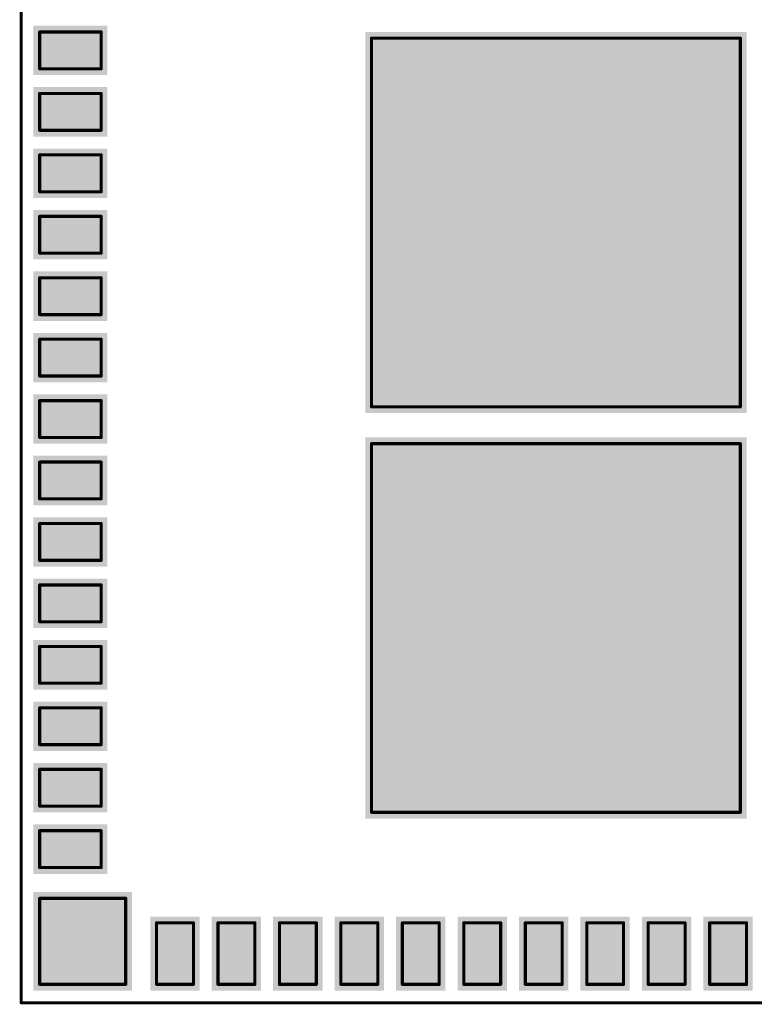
# Model space of a CAD drawing. Header units: inches. Extents: x -0.237 to 0.361, y -0.315 to 0.315.
# Tile 1 of 4: x -0.237 to -0.001, y -0.315 to 0. Entities that reach past the tile are written whole.
import ezdxf

# ---------------------------------------------------------------- set-up
doc = ezdxf.new("R2010")
doc.units = ezdxf.units.IN
doc.header["$MEASUREMENT"] = 0
for name, color, linetype in [('Top Layer', 1, 'Continuous'), ('Top Paste', 8, 'Continuous'), ('Top Solder', 216, 'Continuous'), ('Top Top Assembly-Bottom Assembly', 56, 'Continuous')]:
    doc.layers.add(name, color=color, linetype=linetype)

msp = doc.modelspace()

# ---------------------------------------------------------------- hatches: boundary and pattern name
at = {"layer": 'Top Layer'}
for points in [[(-0.23031, -0.01575), (-0.23031, -0.00394), (-0.21063, -0.00394), (-0.21063, -0.01575)], [(-0.12402, -0.00591), (-0.00591, -0.00591), (-0.00591, -0.12402), (-0.12402, -0.12402)], [(-0.23031, -0.03543), (-0.23031, -0.02362), (-0.21063, -0.02362), (-0.21063, -0.03543)], [(-0.23031, -0.05512), (-0.23031, -0.04331), (-0.21063, -0.04331), (-0.21063, -0.05512)], [(-0.23031, -0.0748), (-0.23031, -0.06299), (-0.21063, -0.06299), (-0.21063, -0.0748)], [(-0.23031, -0.09449), (-0.23031, -0.08268), (-0.21063, -0.08268), (-0.21063, -0.09449)], [(-0.23031, -0.11417), (-0.23031, -0.10236), (-0.21063, -0.10236), (-0.21063, -0.11417)], [(-0.23031, -0.13386), (-0.23031, -0.12205), (-0.21063, -0.12205), (-0.21063, -0.13386)], [(-0.12402, -0.13583), (-0.00591, -0.13583), (-0.00591, -0.25394), (-0.12402, -0.25394)], [(-0.23031, -0.15354), (-0.23031, -0.14173), (-0.21063, -0.14173), (-0.21063, -0.15354)], [(-0.23031, -0.17323), (-0.23031, -0.16142), (-0.21063, -0.16142), (-0.21063, -0.17323)], [(-0.23031, -0.19291), (-0.23031, -0.1811), (-0.21063, -0.1811), (-0.21063, -0.19291)], [(-0.23031, -0.2126), (-0.23031, -0.20079), (-0.21063, -0.20079), (-0.21063, -0.2126)], [(-0.23031, -0.23228), (-0.23031, -0.22047), (-0.21063, -0.22047), (-0.21063, -0.23228)], [(-0.23031, -0.25197), (-0.23031, -0.24016), (-0.21063, -0.24016), (-0.21063, -0.25197)], [(-0.23031, -0.27165), (-0.23031, -0.25984), (-0.21063, -0.25984), (-0.21063, -0.27165)], [(-0.20276, -0.30906), (-0.23031, -0.30906), (-0.23031, -0.2815), (-0.20276, -0.2815)], [(-0.19289, -0.28937), (-0.18108, -0.28937), (-0.18108, -0.30906), (-0.19289, -0.30906)], [(-0.1614, -0.30906), (-0.17321, -0.30906), (-0.17321, -0.28937), (-0.1614, -0.28937)], [(-0.14173, -0.30906), (-0.15354, -0.30906), (-0.15354, -0.28937), (-0.14173, -0.28937)], [(-0.12203, -0.30906), (-0.13384, -0.30906), (-0.13384, -0.28937), (-0.12203, -0.28937)], [(-0.10236, -0.30906), (-0.11417, -0.30906), (-0.11417, -0.28937), (-0.10236, -0.28937)], [(-0.08266, -0.30906), (-0.09447, -0.30906), (-0.09447, -0.28937), (-0.08266, -0.28937)], [(-0.06297, -0.30906), (-0.07478, -0.30906), (-0.07478, -0.28937), (-0.06297, -0.28937)], [(-0.04331, -0.30906), (-0.05512, -0.30906), (-0.05512, -0.28937), (-0.04331, -0.28937)], [(-0.0236, -0.30906), (-0.03541, -0.30906), (-0.03541, -0.28937), (-0.0236, -0.28937)], [(-0.00394, -0.30906), (-0.01575, -0.30906), (-0.01575, -0.28937), (-0.00394, -0.28937)]]:
    msp.add_hatch(color=1, dxfattribs=at).paths.add_polyline_path(points)
at = {"layer": 'Top Paste'}
for points in [[(-0.23031, -0.01575), (-0.23031, -0.00394), (-0.21063, -0.00394), (-0.21063, -0.01575)], [(-0.12402, -0.00591), (-0.00591, -0.00591), (-0.00591, -0.12402), (-0.12402, -0.12402)], [(-0.23031, -0.03543), (-0.23031, -0.02362), (-0.21063, -0.02362), (-0.21063, -0.03543)], [(-0.23031, -0.05512), (-0.23031, -0.04331), (-0.21063, -0.04331), (-0.21063, -0.05512)], [(-0.23031, -0.0748), (-0.23031, -0.06299), (-0.21063, -0.06299), (-0.21063, -0.0748)], [(-0.23031, -0.09449), (-0.23031, -0.08268), (-0.21063, -0.08268), (-0.21063, -0.09449)], [(-0.23031, -0.11417), (-0.23031, -0.10236), (-0.21063, -0.10236), (-0.21063, -0.11417)], [(-0.23031, -0.13386), (-0.23031, -0.12205), (-0.21063, -0.12205), (-0.21063, -0.13386)], [(-0.12402, -0.13583), (-0.00591, -0.13583), (-0.00591, -0.25394), (-0.12402, -0.25394)], [(-0.23031, -0.15354), (-0.23031, -0.14173), (-0.21063, -0.14173), (-0.21063, -0.15354)], [(-0.23031, -0.17323), (-0.23031, -0.16142), (-0.21063, -0.16142), (-0.21063, -0.17323)], [(-0.23031, -0.19291), (-0.23031, -0.1811), (-0.21063, -0.1811), (-0.21063, -0.19291)], [(-0.23031, -0.2126), (-0.23031, -0.20079), (-0.21063, -0.20079), (-0.21063, -0.2126)], [(-0.23031, -0.23228), (-0.23031, -0.22047), (-0.21063, -0.22047), (-0.21063, -0.23228)], [(-0.23031, -0.25197), (-0.23031, -0.24016), (-0.21063, -0.24016), (-0.21063, -0.25197)], [(-0.23031, -0.27165), (-0.23031, -0.25984), (-0.21063, -0.25984), (-0.21063, -0.27165)], [(-0.20276, -0.30906), (-0.23031, -0.30906), (-0.23031, -0.2815), (-0.20276, -0.2815)], [(-0.19289, -0.28937), (-0.18108, -0.28937), (-0.18108, -0.30906), (-0.19289, -0.30906)], [(-0.1614, -0.30906), (-0.17321, -0.30906), (-0.17321, -0.28937), (-0.1614, -0.28937)], [(-0.14173, -0.30906), (-0.15354, -0.30906), (-0.15354, -0.28937), (-0.14173, -0.28937)], [(-0.12203, -0.30906), (-0.13384, -0.30906), (-0.13384, -0.28937), (-0.12203, -0.28937)], [(-0.10236, -0.30906), (-0.11417, -0.30906), (-0.11417, -0.28937), (-0.10236, -0.28937)], [(-0.08266, -0.30906), (-0.09447, -0.30906), (-0.09447, -0.28937), (-0.08266, -0.28937)], [(-0.06297, -0.30906), (-0.07478, -0.30906), (-0.07478, -0.28937), (-0.06297, -0.28937)], [(-0.04331, -0.30906), (-0.05512, -0.30906), (-0.05512, -0.28937), (-0.04331, -0.28937)], [(-0.0236, -0.30906), (-0.03541, -0.30906), (-0.03541, -0.28937), (-0.0236, -0.28937)], [(-0.00394, -0.30906), (-0.01575, -0.30906), (-0.01575, -0.28937), (-0.00394, -0.28937)]]:
    msp.add_hatch(color=8, dxfattribs=at).paths.add_polyline_path(points)
at = {"layer": 'Top Solder'}
for points in [[(-0.23232, -0.01776), (-0.23232, -0.00193), (-0.20862, -0.00193), (-0.20862, -0.01776)], [(-0.12602, -0.0039), (-0.0039, -0.0039), (-0.0039, -0.12602), (-0.12602, -0.12602)], [(-0.23232, -0.03744), (-0.23232, -0.02161), (-0.20862, -0.02161), (-0.20862, -0.03744)], [(-0.23232, -0.05713), (-0.23232, -0.0413), (-0.20862, -0.0413), (-0.20862, -0.05713)], [(-0.23232, -0.07681), (-0.23232, -0.06098), (-0.20862, -0.06098), (-0.20862, -0.07681)], [(-0.23232, -0.0965), (-0.23232, -0.08067), (-0.20862, -0.08067), (-0.20862, -0.0965)], [(-0.23232, -0.11618), (-0.23232, -0.10035), (-0.20862, -0.10035), (-0.20862, -0.11618)], [(-0.23232, -0.13587), (-0.23232, -0.12004), (-0.20862, -0.12004), (-0.20862, -0.13587)], [(-0.12602, -0.13382), (-0.0039, -0.13382), (-0.0039, -0.25595), (-0.12602, -0.25595)], [(-0.23232, -0.15555), (-0.23232, -0.13972), (-0.20862, -0.13972), (-0.20862, -0.15555)], [(-0.23232, -0.17524), (-0.23232, -0.15941), (-0.20862, -0.15941), (-0.20862, -0.17524)], [(-0.23232, -0.19492), (-0.23232, -0.17909), (-0.20862, -0.17909), (-0.20862, -0.19492)], [(-0.23232, -0.21461), (-0.23232, -0.19878), (-0.20862, -0.19878), (-0.20862, -0.21461)], [(-0.23232, -0.23429), (-0.23232, -0.21846), (-0.20862, -0.21846), (-0.20862, -0.23429)], [(-0.23232, -0.25398), (-0.23232, -0.23815), (-0.20862, -0.23815), (-0.20862, -0.25398)], [(-0.23232, -0.27366), (-0.23232, -0.25783), (-0.20862, -0.25783), (-0.20862, -0.27366)], [(-0.20075, -0.31106), (-0.23232, -0.31106), (-0.23232, -0.27949), (-0.20075, -0.27949)], [(-0.1949, -0.28736), (-0.17907, -0.28736), (-0.17907, -0.31106), (-0.1949, -0.31106)], [(-0.15939, -0.31106), (-0.17522, -0.31106), (-0.17522, -0.28736), (-0.15939, -0.28736)], [(-0.13972, -0.31106), (-0.15555, -0.31106), (-0.15555, -0.28736), (-0.13972, -0.28736)], [(-0.12002, -0.31106), (-0.13585, -0.31106), (-0.13585, -0.28736), (-0.12002, -0.28736)], [(-0.10035, -0.31106), (-0.11618, -0.31106), (-0.11618, -0.28736), (-0.10035, -0.28736)], [(-0.08065, -0.31106), (-0.09648, -0.31106), (-0.09648, -0.28736), (-0.08065, -0.28736)], [(-0.06096, -0.31106), (-0.07679, -0.31106), (-0.07679, -0.28736), (-0.06096, -0.28736)], [(-0.0413, -0.31106), (-0.05713, -0.31106), (-0.05713, -0.28736), (-0.0413, -0.28736)], [(-0.02159, -0.31106), (-0.03742, -0.31106), (-0.03742, -0.28736), (-0.02159, -0.28736)], [(-0.00193, -0.31106), (-0.01776, -0.31106), (-0.01776, -0.28736), (-0.00193, -0.28736)]]:
    msp.add_hatch(color=216, dxfattribs=at).paths.add_polyline_path(points)

# ---------------------------------------------------------------- linework, layer by layer
at = {"layer": 'Top Top Assembly-Bottom Assembly', "const_width": 0.001}
for points in [[(-0.23622, -0.31496), (-0.23622, 0.31496)], [(-0.23031, -0.00394), (-0.21063, -0.00394)], [(-0.23031, -0.01575), (-0.23031, -0.00394)], [(-0.21063, -0.01575), (-0.21063, -0.00394)], [(-0.12402, -0.12402), (-0.12402, -0.00591)], [(-0.12402, -0.00591), (-0.00591, -0.00591)], [(-0.00591, -0.12402), (-0.00591, -0.00591)], [(-0.23031, -0.01575), (-0.21063, -0.01575)], [(-0.23031, -0.02362), (-0.21063, -0.02362)], [(-0.23031, -0.03543), (-0.23031, -0.02362)], [(-0.21063, -0.03543), (-0.21063, -0.02362)], [(-0.23031, -0.03543), (-0.21063, -0.03543)], [(-0.23031, -0.04331), (-0.21063, -0.04331)], [(-0.23031, -0.05512), (-0.23031, -0.04331)], [(-0.21063, -0.05512), (-0.21063, -0.04331)], [(-0.23031, -0.05512), (-0.21063, -0.05512)], [(-0.23031, -0.06299), (-0.21063, -0.06299)], [(-0.23031, -0.0748), (-0.23031, -0.06299)], [(-0.21063, -0.0748), (-0.21063, -0.06299)], [(-0.23031, -0.0748), (-0.21063, -0.0748)], [(-0.23031, -0.08268), (-0.21063, -0.08268)], [(-0.23031, -0.09449), (-0.23031, -0.08268)], [(-0.21063, -0.09449), (-0.21063, -0.08268)], [(-0.23031, -0.09449), (-0.21063, -0.09449)], [(-0.23031, -0.10236), (-0.21063, -0.10236)], [(-0.23031, -0.11417), (-0.23031, -0.10236)], [(-0.21063, -0.11417), (-0.21063, -0.10236)], [(-0.23031, -0.11417), (-0.21063, -0.11417)], [(-0.23031, -0.12205), (-0.21063, -0.12205)], [(-0.23031, -0.13386), (-0.23031, -0.12205)], [(-0.21063, -0.13386), (-0.21063, -0.12205)], [(-0.12402, -0.12402), (-0.00591, -0.12402)], [(-0.23031, -0.13386), (-0.21063, -0.13386)], [(-0.12402, -0.25394), (-0.12402, -0.13583)], [(-0.12402, -0.13583), (-0.00591, -0.13583)], [(-0.00591, -0.25394), (-0.00591, -0.13583)], [(-0.23031, -0.14173), (-0.21063, -0.14173)], [(-0.23031, -0.15354), (-0.23031, -0.14173)], [(-0.21063, -0.15354), (-0.21063, -0.14173)], [(-0.23031, -0.15354), (-0.21063, -0.15354)], [(-0.23031, -0.16142), (-0.21063, -0.16142)], [(-0.23031, -0.17323), (-0.23031, -0.16142)], [(-0.21063, -0.17323), (-0.21063, -0.16142)], [(-0.23031, -0.17323), (-0.21063, -0.17323)], [(-0.23031, -0.1811), (-0.21063, -0.1811)], [(-0.23031, -0.19291), (-0.23031, -0.1811)], [(-0.21063, -0.19291), (-0.21063, -0.1811)], [(-0.23031, -0.19291), (-0.21063, -0.19291)], [(-0.23031, -0.20079), (-0.21063, -0.20079)], [(-0.23031, -0.2126), (-0.23031, -0.20079)], [(-0.21063, -0.2126), (-0.21063, -0.20079)], [(-0.23031, -0.2126), (-0.21063, -0.2126)], [(-0.23031, -0.22047), (-0.21063, -0.22047)], [(-0.23031, -0.23228), (-0.23031, -0.22047)], [(-0.21063, -0.23228), (-0.21063, -0.22047)], [(-0.23031, -0.23228), (-0.21063, -0.23228)], [(-0.23031, -0.24016), (-0.21063, -0.24016)], [(-0.23031, -0.25197), (-0.23031, -0.24016)], [(-0.21063, -0.25197), (-0.21063, -0.24016)], [(-0.23031, -0.25197), (-0.21063, -0.25197)], [(-0.12402, -0.25394), (-0.00591, -0.25394)], [(-0.23031, -0.25984), (-0.21063, -0.25984)], [(-0.23031, -0.27165), (-0.23031, -0.25984)], [(-0.21063, -0.27165), (-0.21063, -0.25984)], [(-0.23031, -0.27165), (-0.21063, -0.27165)], [(-0.23031, -0.30906), (-0.23031, -0.2815)], [(-0.23031, -0.2815), (-0.20276, -0.2815)], [(-0.20276, -0.30906), (-0.20276, -0.2815)], [(-0.19289, -0.30906), (-0.19289, -0.28937)], [(-0.19289, -0.28937), (-0.18108, -0.28937)], [(-0.18108, -0.30906), (-0.18108, -0.28937)], [(-0.17321, -0.30906), (-0.17321, -0.28937)], [(-0.17321, -0.28937), (-0.1614, -0.28937)], [(-0.1614, -0.30906), (-0.1614, -0.28937)], [(-0.15352, -0.30906), (-0.15352, -0.28937)], [(-0.15352, -0.28937), (-0.14171, -0.28937)], [(-0.14171, -0.30906), (-0.14171, -0.28937)], [(-0.13384, -0.30906), (-0.13384, -0.28937)], [(-0.13384, -0.28937), (-0.12203, -0.28937)], [(-0.12203, -0.30906), (-0.12203, -0.28937)], [(-0.11415, -0.30906), (-0.11415, -0.28937)], [(-0.11415, -0.28937), (-0.10234, -0.28937)], [(-0.10234, -0.30906), (-0.10234, -0.28937)], [(-0.09447, -0.30906), (-0.09447, -0.28937)], [(-0.09447, -0.28937), (-0.08266, -0.28937)], [(-0.08266, -0.30906), (-0.08266, -0.28937)], [(-0.07478, -0.30906), (-0.07478, -0.28937)], [(-0.07478, -0.28937), (-0.06297, -0.28937)], [(-0.06297, -0.30906), (-0.06297, -0.28937)], [(-0.0551, -0.30906), (-0.0551, -0.28937)], [(-0.0551, -0.28937), (-0.04329, -0.28937)], [(-0.04329, -0.30906), (-0.04329, -0.28937)], [(-0.03541, -0.30906), (-0.03541, -0.28937)], [(-0.03541, -0.28937), (-0.0236, -0.28937)], [(-0.0236, -0.30906), (-0.0236, -0.28937)], [(-0.01573, -0.30906), (-0.01573, -0.28937)], [(-0.01573, -0.28937), (-0.00392, -0.28937)], [(-0.00392, -0.30906), (-0.00392, -0.28937)], [(-0.23031, -0.30906), (-0.20276, -0.30906)], [(-0.19289, -0.30906), (-0.18108, -0.30906)], [(-0.17321, -0.30906), (-0.1614, -0.30906)], [(-0.15352, -0.30906), (-0.14171, -0.30906)], [(-0.13384, -0.30906), (-0.12203, -0.30906)], [(-0.11415, -0.30906), (-0.10234, -0.30906)], [(-0.09447, -0.30906), (-0.08266, -0.30906)], [(-0.07478, -0.30906), (-0.06297, -0.30906)], [(-0.0551, -0.30906), (-0.04329, -0.30906)], [(-0.03541, -0.30906), (-0.0236, -0.30906)], [(-0.01573, -0.30906), (-0.00392, -0.30906)], [(-0.23622, -0.31496), (0.23622, -0.31496)]]:
    msp.add_lwpolyline(points, dxfattribs=at)
at = {"layer": 'Top Top Assembly-Bottom Assembly', "const_width": 0.0005}
for points in [[(-0.23056, -0.00394, 1), (-0.23006, -0.00394, 1)], [(-0.23056, -0.00394, 1), (-0.23006, -0.00394, 1)], [(-0.21088, -0.00394, 1), (-0.21038, -0.00394, 1)], [(-0.21088, -0.00394, 1), (-0.21038, -0.00394, 1)], [(-0.12427, -0.00591, 1), (-0.12377, -0.00591, 1)], [(-0.12427, -0.00591, 1), (-0.12377, -0.00591, 1)], [(-0.00616, -0.00591, 1), (-0.00566, -0.00591, 1)], [(-0.00616, -0.00591, 1), (-0.00566, -0.00591, 1)], [(-0.23056, -0.01575, 1), (-0.23006, -0.01575, 1)], [(-0.23056, -0.01575, 1), (-0.23006, -0.01575, 1)], [(-0.21088, -0.01575, 1), (-0.21038, -0.01575, 1)], [(-0.21088, -0.01575, 1), (-0.21038, -0.01575, 1)], [(-0.23056, -0.02362, 1), (-0.23006, -0.02362, 1)], [(-0.23056, -0.02362, 1), (-0.23006, -0.02362, 1)], [(-0.21088, -0.02362, 1), (-0.21038, -0.02362, 1)], [(-0.21088, -0.02362, 1), (-0.21038, -0.02362, 1)], [(-0.23056, -0.03543, 1), (-0.23006, -0.03543, 1)], [(-0.23056, -0.03543, 1), (-0.23006, -0.03543, 1)], [(-0.21088, -0.03543, 1), (-0.21038, -0.03543, 1)], [(-0.21088, -0.03543, 1), (-0.21038, -0.03543, 1)], [(-0.23056, -0.04331, 1), (-0.23006, -0.04331, 1)], [(-0.23056, -0.04331, 1), (-0.23006, -0.04331, 1)], [(-0.21088, -0.04331, 1), (-0.21038, -0.04331, 1)], [(-0.21088, -0.04331, 1), (-0.21038, -0.04331, 1)], [(-0.23056, -0.05512, 1), (-0.23006, -0.05512, 1)], [(-0.23056, -0.05512, 1), (-0.23006, -0.05512, 1)], [(-0.21088, -0.05512, 1), (-0.21038, -0.05512, 1)], [(-0.21088, -0.05512, 1), (-0.21038, -0.05512, 1)], [(-0.23056, -0.06299, 1), (-0.23006, -0.06299, 1)], [(-0.23056, -0.06299, 1), (-0.23006, -0.06299, 1)], [(-0.21088, -0.06299, 1), (-0.21038, -0.06299, 1)], [(-0.21088, -0.06299, 1), (-0.21038, -0.06299, 1)], [(-0.23056, -0.0748, 1), (-0.23006, -0.0748, 1)], [(-0.23056, -0.0748, 1), (-0.23006, -0.0748, 1)], [(-0.21088, -0.0748, 1), (-0.21038, -0.0748, 1)], [(-0.21088, -0.0748, 1), (-0.21038, -0.0748, 1)], [(-0.23056, -0.08268, 1), (-0.23006, -0.08268, 1)], [(-0.23056, -0.08268, 1), (-0.23006, -0.08268, 1)], [(-0.21088, -0.08268, 1), (-0.21038, -0.08268, 1)], [(-0.21088, -0.08268, 1), (-0.21038, -0.08268, 1)], [(-0.23056, -0.09449, 1), (-0.23006, -0.09449, 1)], [(-0.23056, -0.09449, 1), (-0.23006, -0.09449, 1)], [(-0.21088, -0.09449, 1), (-0.21038, -0.09449, 1)], [(-0.21088, -0.09449, 1), (-0.21038, -0.09449, 1)], [(-0.23056, -0.10236, 1), (-0.23006, -0.10236, 1)], [(-0.23056, -0.10236, 1), (-0.23006, -0.10236, 1)], [(-0.21088, -0.10236, 1), (-0.21038, -0.10236, 1)], [(-0.21088, -0.10236, 1), (-0.21038, -0.10236, 1)], [(-0.23056, -0.11417, 1), (-0.23006, -0.11417, 1)], [(-0.23056, -0.11417, 1), (-0.23006, -0.11417, 1)], [(-0.21088, -0.11417, 1), (-0.21038, -0.11417, 1)], [(-0.21088, -0.11417, 1), (-0.21038, -0.11417, 1)], [(-0.23056, -0.12205, 1), (-0.23006, -0.12205, 1)], [(-0.23056, -0.12205, 1), (-0.23006, -0.12205, 1)], [(-0.21088, -0.12205, 1), (-0.21038, -0.12205, 1)], [(-0.21088, -0.12205, 1), (-0.21038, -0.12205, 1)], [(-0.12427, -0.12402, 1), (-0.12377, -0.12402, 1)], [(-0.12427, -0.12402, 1), (-0.12377, -0.12402, 1)], [(-0.00616, -0.12402, 1), (-0.00566, -0.12402, 1)], [(-0.00616, -0.12402, 1), (-0.00566, -0.12402, 1)], [(-0.23056, -0.13386, 1), (-0.23006, -0.13386, 1)], [(-0.23056, -0.13386, 1), (-0.23006, -0.13386, 1)], [(-0.21088, -0.13386, 1), (-0.21038, -0.13386, 1)], [(-0.21088, -0.13386, 1), (-0.21038, -0.13386, 1)], [(-0.12427, -0.13583, 1), (-0.12377, -0.13583, 1)], [(-0.12427, -0.13583, 1), (-0.12377, -0.13583, 1)], [(-0.00616, -0.13583, 1), (-0.00566, -0.13583, 1)], [(-0.00616, -0.13583, 1), (-0.00566, -0.13583, 1)], [(-0.23056, -0.14173, 1), (-0.23006, -0.14173, 1)], [(-0.23056, -0.14173, 1), (-0.23006, -0.14173, 1)], [(-0.21088, -0.14173, 1), (-0.21038, -0.14173, 1)], [(-0.21088, -0.14173, 1), (-0.21038, -0.14173, 1)], [(-0.23056, -0.15354, 1), (-0.23006, -0.15354, 1)], [(-0.23056, -0.15354, 1), (-0.23006, -0.15354, 1)], [(-0.21088, -0.15354, 1), (-0.21038, -0.15354, 1)], [(-0.21088, -0.15354, 1), (-0.21038, -0.15354, 1)], [(-0.23056, -0.16142, 1), (-0.23006, -0.16142, 1)], [(-0.23056, -0.16142, 1), (-0.23006, -0.16142, 1)], [(-0.21088, -0.16142, 1), (-0.21038, -0.16142, 1)], [(-0.21088, -0.16142, 1), (-0.21038, -0.16142, 1)], [(-0.23056, -0.17323, 1), (-0.23006, -0.17323, 1)], [(-0.23056, -0.17323, 1), (-0.23006, -0.17323, 1)], [(-0.21088, -0.17323, 1), (-0.21038, -0.17323, 1)], [(-0.21088, -0.17323, 1), (-0.21038, -0.17323, 1)], [(-0.23056, -0.1811, 1), (-0.23006, -0.1811, 1)], [(-0.23056, -0.1811, 1), (-0.23006, -0.1811, 1)], [(-0.21088, -0.1811, 1), (-0.21038, -0.1811, 1)], [(-0.21088, -0.1811, 1), (-0.21038, -0.1811, 1)], [(-0.23056, -0.19291, 1), (-0.23006, -0.19291, 1)], [(-0.23056, -0.19291, 1), (-0.23006, -0.19291, 1)], [(-0.21088, -0.19291, 1), (-0.21038, -0.19291, 1)], [(-0.21088, -0.19291, 1), (-0.21038, -0.19291, 1)], [(-0.23056, -0.20079, 1), (-0.23006, -0.20079, 1)], [(-0.23056, -0.20079, 1), (-0.23006, -0.20079, 1)], [(-0.21088, -0.20079, 1), (-0.21038, -0.20079, 1)], [(-0.21088, -0.20079, 1), (-0.21038, -0.20079, 1)], [(-0.23056, -0.2126, 1), (-0.23006, -0.2126, 1)], [(-0.23056, -0.2126, 1), (-0.23006, -0.2126, 1)], [(-0.21088, -0.2126, 1), (-0.21038, -0.2126, 1)], [(-0.21088, -0.2126, 1), (-0.21038, -0.2126, 1)], [(-0.23056, -0.22047, 1), (-0.23006, -0.22047, 1)], [(-0.23056, -0.22047, 1), (-0.23006, -0.22047, 1)], [(-0.21088, -0.22047, 1), (-0.21038, -0.22047, 1)], [(-0.21088, -0.22047, 1), (-0.21038, -0.22047, 1)], [(-0.23056, -0.23228, 1), (-0.23006, -0.23228, 1)], [(-0.23056, -0.23228, 1), (-0.23006, -0.23228, 1)], [(-0.21088, -0.23228, 1), (-0.21038, -0.23228, 1)], [(-0.21088, -0.23228, 1), (-0.21038, -0.23228, 1)], [(-0.23056, -0.24016, 1), (-0.23006, -0.24016, 1)], [(-0.23056, -0.24016, 1), (-0.23006, -0.24016, 1)], [(-0.21088, -0.24016, 1), (-0.21038, -0.24016, 1)], [(-0.21088, -0.24016, 1), (-0.21038, -0.24016, 1)], [(-0.23056, -0.25197, 1), (-0.23006, -0.25197, 1)], [(-0.23056, -0.25197, 1), (-0.23006, -0.25197, 1)], [(-0.21088, -0.25197, 1), (-0.21038, -0.25197, 1)], [(-0.21088, -0.25197, 1), (-0.21038, -0.25197, 1)], [(-0.12427, -0.25394, 1), (-0.12377, -0.25394, 1)], [(-0.12427, -0.25394, 1), (-0.12377, -0.25394, 1)], [(-0.00616, -0.25394, 1), (-0.00566, -0.25394, 1)], [(-0.00616, -0.25394, 1), (-0.00566, -0.25394, 1)], [(-0.23056, -0.25984, 1), (-0.23006, -0.25984, 1)], [(-0.23056, -0.25984, 1), (-0.23006, -0.25984, 1)], [(-0.21088, -0.25984, 1), (-0.21038, -0.25984, 1)], [(-0.21088, -0.25984, 1), (-0.21038, -0.25984, 1)], [(-0.23056, -0.27165, 1), (-0.23006, -0.27165, 1)], [(-0.23056, -0.27165, 1), (-0.23006, -0.27165, 1)], [(-0.21088, -0.27165, 1), (-0.21038, -0.27165, 1)], [(-0.21088, -0.27165, 1), (-0.21038, -0.27165, 1)], [(-0.23056, -0.2815, 1), (-0.23006, -0.2815, 1)], [(-0.23056, -0.2815, 1), (-0.23006, -0.2815, 1)], [(-0.20301, -0.2815, 1), (-0.20251, -0.2815, 1)], [(-0.20301, -0.2815, 1), (-0.20251, -0.2815, 1)], [(-0.19314, -0.28937, 1), (-0.19264, -0.28937, 1)], [(-0.19314, -0.28937, 1), (-0.19264, -0.28937, 1)], [(-0.18133, -0.28937, 1), (-0.18083, -0.28937, 1)], [(-0.18133, -0.28937, 1), (-0.18083, -0.28937, 1)], [(-0.17346, -0.28937, 1), (-0.17296, -0.28937, 1)], [(-0.17346, -0.28937, 1), (-0.17296, -0.28937, 1)], [(-0.16165, -0.28937, 1), (-0.16115, -0.28937, 1)], [(-0.16165, -0.28937, 1), (-0.16115, -0.28937, 1)], [(-0.15377, -0.28937, 1), (-0.15327, -0.28937, 1)], [(-0.15377, -0.28937, 1), (-0.15327, -0.28937, 1)], [(-0.14196, -0.28937, 1), (-0.14146, -0.28937, 1)], [(-0.14196, -0.28937, 1), (-0.14146, -0.28937, 1)], [(-0.13409, -0.28937, 1), (-0.13359, -0.28937, 1)], [(-0.13409, -0.28937, 1), (-0.13359, -0.28937, 1)], [(-0.12228, -0.28937, 1), (-0.12178, -0.28937, 1)], [(-0.12228, -0.28937, 1), (-0.12178, -0.28937, 1)], [(-0.1144, -0.28937, 1), (-0.1139, -0.28937, 1)], [(-0.1144, -0.28937, 1), (-0.1139, -0.28937, 1)], [(-0.10259, -0.28937, 1), (-0.10209, -0.28937, 1)], [(-0.10259, -0.28937, 1), (-0.10209, -0.28937, 1)], [(-0.09472, -0.28937, 1), (-0.09422, -0.28937, 1)], [(-0.09472, -0.28937, 1), (-0.09422, -0.28937, 1)], [(-0.08291, -0.28937, 1), (-0.08241, -0.28937, 1)], [(-0.08291, -0.28937, 1), (-0.08241, -0.28937, 1)], [(-0.07503, -0.28937, 1), (-0.07453, -0.28937, 1)], [(-0.07503, -0.28937, 1), (-0.07453, -0.28937, 1)], [(-0.06322, -0.28937, 1), (-0.06272, -0.28937, 1)], [(-0.06322, -0.28937, 1), (-0.06272, -0.28937, 1)], [(-0.05535, -0.28937, 1), (-0.05485, -0.28937, 1)], [(-0.05535, -0.28937, 1), (-0.05485, -0.28937, 1)], [(-0.04354, -0.28937, 1), (-0.04304, -0.28937, 1)], [(-0.04354, -0.28937, 1), (-0.04304, -0.28937, 1)], [(-0.03566, -0.28937, 1), (-0.03516, -0.28937, 1)], [(-0.03566, -0.28937, 1), (-0.03516, -0.28937, 1)], [(-0.02385, -0.28937, 1), (-0.02335, -0.28937, 1)], [(-0.02385, -0.28937, 1), (-0.02335, -0.28937, 1)], [(-0.01598, -0.28937, 1), (-0.01548, -0.28937, 1)], [(-0.01598, -0.28937, 1), (-0.01548, -0.28937, 1)], [(-0.00417, -0.28937, 1), (-0.00367, -0.28937, 1)], [(-0.00417, -0.28937, 1), (-0.00367, -0.28937, 1)], [(-0.23056, -0.30906, 1), (-0.23006, -0.30906, 1)], [(-0.23056, -0.30906, 1), (-0.23006, -0.30906, 1)], [(-0.20301, -0.30906, 1), (-0.20251, -0.30906, 1)], [(-0.20301, -0.30906, 1), (-0.20251, -0.30906, 1)], [(-0.19314, -0.30906, 1), (-0.19264, -0.30906, 1)], [(-0.19314, -0.30906, 1), (-0.19264, -0.30906, 1)], [(-0.18133, -0.30906, 1), (-0.18083, -0.30906, 1)], [(-0.18133, -0.30906, 1), (-0.18083, -0.30906, 1)], [(-0.17346, -0.30906, 1), (-0.17296, -0.30906, 1)], [(-0.17346, -0.30906, 1), (-0.17296, -0.30906, 1)], [(-0.16165, -0.30906, 1), (-0.16115, -0.30906, 1)], [(-0.16165, -0.30906, 1), (-0.16115, -0.30906, 1)], [(-0.15377, -0.30906, 1), (-0.15327, -0.30906, 1)], [(-0.15377, -0.30906, 1), (-0.15327, -0.30906, 1)], [(-0.14196, -0.30906, 1), (-0.14146, -0.30906, 1)], [(-0.14196, -0.30906, 1), (-0.14146, -0.30906, 1)], [(-0.13409, -0.30906, 1), (-0.13359, -0.30906, 1)], [(-0.13409, -0.30906, 1), (-0.13359, -0.30906, 1)], [(-0.12228, -0.30906, 1), (-0.12178, -0.30906, 1)], [(-0.12228, -0.30906, 1), (-0.12178, -0.30906, 1)], [(-0.1144, -0.30906, 1), (-0.1139, -0.30906, 1)], [(-0.1144, -0.30906, 1), (-0.1139, -0.30906, 1)], [(-0.10259, -0.30906, 1), (-0.10209, -0.30906, 1)], [(-0.10259, -0.30906, 1), (-0.10209, -0.30906, 1)], [(-0.09472, -0.30906, 1), (-0.09422, -0.30906, 1)], [(-0.09472, -0.30906, 1), (-0.09422, -0.30906, 1)], [(-0.08291, -0.30906, 1), (-0.08241, -0.30906, 1)], [(-0.08291, -0.30906, 1), (-0.08241, -0.30906, 1)], [(-0.07503, -0.30906, 1), (-0.07453, -0.30906, 1)], [(-0.07503, -0.30906, 1), (-0.07453, -0.30906, 1)], [(-0.06322, -0.30906, 1), (-0.06272, -0.30906, 1)], [(-0.06322, -0.30906, 1), (-0.06272, -0.30906, 1)], [(-0.05535, -0.30906, 1), (-0.05485, -0.30906, 1)], [(-0.05535, -0.30906, 1), (-0.05485, -0.30906, 1)], [(-0.04354, -0.30906, 1), (-0.04304, -0.30906, 1)], [(-0.04354, -0.30906, 1), (-0.04304, -0.30906, 1)], [(-0.03566, -0.30906, 1), (-0.03516, -0.30906, 1)], [(-0.03566, -0.30906, 1), (-0.03516, -0.30906, 1)], [(-0.02385, -0.30906, 1), (-0.02335, -0.30906, 1)], [(-0.02385, -0.30906, 1), (-0.02335, -0.30906, 1)], [(-0.01598, -0.30906, 1), (-0.01548, -0.30906, 1)], [(-0.01598, -0.30906, 1), (-0.01548, -0.30906, 1)], [(-0.00417, -0.30906, 1), (-0.00367, -0.30906, 1)], [(-0.00417, -0.30906, 1), (-0.00367, -0.30906, 1)], [(-0.23647, -0.31496, 1), (-0.23597, -0.31496, 1)], [(-0.23647, -0.31496, 1), (-0.23597, -0.31496, 1)]]:
    msp.add_lwpolyline(points, format="xyb", close=True, dxfattribs=at)

doc.saveas('drawing.dxf')
